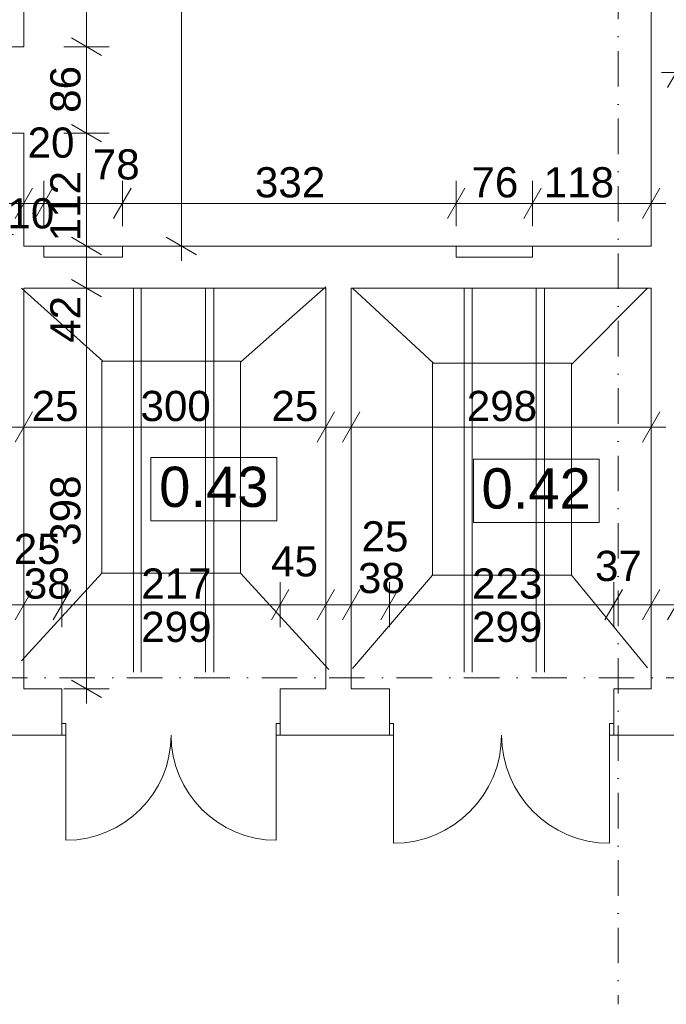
# Model space of a CAD drawing. Extents: x -283435 to 14216, y -77540 to 30522.
# Tile 113 of 177: x -103555 to -97126, y -38346 to -28557. Entities that reach past the tile are written whole.
import ezdxf

# ---------------------------------------------------------------- set-up
doc = ezdxf.new("R2010")
doc.units = 0
doc.header["$MEASUREMENT"] = 0
doc.linetypes.add('Kropki i Kreski', pattern=[670.277762, 352.777767, -176.388884, 0, -141.111112])
for name, color, linetype in [('Drzwi ArchiCAD', 7, 'Continuous'), ('WYMIARY', 7, 'Continuous'), ('ŚCIANY', 7, 'Continuous')]:
    doc.layers.add(name, color=color, linetype=linetype)
for name, color, linetype, lineweight in [('Drzwi ArchiCAD_Nr_Pióra__3', 3, 'Continuous', 18), ('Drzwi ArchiCAD_Nr_Pióra__7', 7, 'Continuous', 18), ('LINIE_Nr_Pióra__7', 7, 'Continuous', 18), ('OPISY_Nr_Pióra__65', 65, 'Continuous', 18), ('OPISY_Nr_Pióra__86', 86, 'Continuous', 18), ('OSIE_Nr_Pióra__5', 5, 'Continuous', 18), ('OSIE_Nr_Pióra__7', 7, 'Continuous', 18), ('WYMIARY_Nr_Pióra__4', 4, 'Continuous', 18), ('WYMIARY_Nr_Pióra__5', 5, 'Continuous', 18), ('ŚCIANY_Nr_Pióra__7', 7, 'Continuous', 18)]:
    doc.layers.add(name, color=color, linetype=linetype, lineweight=lineweight)
doc.styles.add('GENERATED_STYLE_1', font='arial.ttf')
doc.styles.add('GENERATED_STYLE_2', font='txt')
doc.dimstyles.new('GENERATED_STYLE__1', dxfattribs={"dimtxt": 300, "dimasz": 228, "dimexe": 0.18, "dimexo": 0, "dimgap": 0.09, "dimtad": 1, "dimdec": 0, "dimlfac": 0.1, "dimzin": 0, "dimdsep": 46, "dimtxsty": 'GENERATED_STYLE_2', "dimblk": 'ARROWHEAD_2', "dimblk1": 'ARROWHEAD_2', "dimblk2": 'ARROWHEAD_2', "dimcen": 0.09, "dimclrd": 256, "dimclre": 256, "dimclrt": 256, "dimazin": 0, "dimtfac": 1, "dimtdec": 4, "dimtmove": 0, "dimatfit": 3, "dimfxl": 1, "dimtolj": 1, "dimtzin": 0, "dimarcsym": 0})
doc.dimstyles.new('GENERATED_STYLE__2', dxfattribs={"dimtxt": 300, "dimasz": 228, "dimexe": 0.18, "dimexo": 0, "dimgap": 0.09, "dimtad": 1, "dimtih": 1, "dimtoh": 1, "dimdec": 0, "dimlfac": 0.1, "dimzin": 0, "dimdsep": 46, "dimtxsty": 'GENERATED_STYLE_2', "dimblk": 'ARROWHEAD_2', "dimblk1": 'ARROWHEAD_2', "dimblk2": 'ARROWHEAD_2', "dimcen": 0.09, "dimclrd": 256, "dimclre": 256, "dimclrt": 256, "dimazin": 0, "dimtfac": 1, "dimtdec": 4, "dimtmove": 0, "dimatfit": 3, "dimfxl": 1, "dimtolj": 1, "dimtzin": 0, "dimarcsym": 0})
doc.dimstyles.new('GENERATED_STYLE__3', dxfattribs={"dimtxt": 300, "dimasz": 228, "dimexe": 0.18, "dimexo": 0, "dimgap": 0.09, "dimtad": 1, "dimtih": 1, "dimtoh": 1, "dimdec": 0, "dimlfac": 0.1, "dimzin": 0, "dimdsep": 46, "dimtxsty": 'GENERATED_STYLE_2', "dimblk": 'ARROWHEAD_2', "dimblk1": 'ARROWHEAD_2', "dimblk2": 'ARROWHEAD_2', "dimcen": 0.09, "dimclrd": 256, "dimclre": 256, "dimclrt": 256, "dimazin": 0, "dimtfac": 1, "dimtdec": 4, "dimtmove": 2, "dimatfit": 3, "dimfxl": 1, "dimtolj": 1, "dimtzin": 0, "dimarcsym": 0})
doc.dimstyles.new('GENERATED_STYLE__4', dxfattribs={"dimtxt": 300, "dimasz": 228, "dimexe": 0.18, "dimexo": 0, "dimgap": 0.09, "dimtad": 1, "dimdec": 0, "dimlfac": 0.1, "dimzin": 0, "dimdsep": 46, "dimtxsty": 'GENERATED_STYLE_2', "dimblk": 'ARROWHEAD_2', "dimblk1": 'ARROWHEAD_2', "dimblk2": 'ARROWHEAD_2', "dimcen": 0.09, "dimclrd": 256, "dimclre": 256, "dimclrt": 256, "dimazin": 0, "dimtfac": 1, "dimtdec": 4, "dimtmove": 2, "dimatfit": 3, "dimfxl": 1, "dimtolj": 1, "dimtzin": 0, "dimarcsym": 0})

# ---------------------------------------------------------------- blocks, each defined once
blk = doc.blocks.new('D2 Drzwi podw. proste 12')
at = {"layer": 'Drzwi ArchiCAD_Nr_Pióra__3', "linetype": 'Continuous'}
for p, q in [((-1075, 0), (-1075, 1075)), ((1075, 0), (1075, 1075)), ((-1075, 0), (-1115, 0)), ((-1115, 0), (-1115, -115)), ((-1075, -115), (-1075, 0)), ((1115, 0), (1075, 0)), ((1075, 0), (1075, -115)), ((1115, -115), (1115, 0)), ((-1115, -115), (-1075, -115)), ((1075, -115), (1115, -115))]:
    blk.add_line(p, q, dxfattribs=at)
for centre, start, end in [((-1075, 0), 0, 90), ((1075, 0), 90, 180)]:
    blk.add_arc(centre, 1075, start, end, dxfattribs=at)
at = {"layer": 'Drzwi ArchiCAD_Nr_Pióra__7', "linetype": 'Continuous'}
for p, q in [((-1115, 0), (-1115, -115)), ((1115, 0), (1115, -115))]:
    blk.add_line(p, q, dxfattribs=at)
blk = doc.blocks.new('D2 Drzwi podw. proste 12_2')
at = {"layer": 'Drzwi ArchiCAD_Nr_Pióra__3', "linetype": 'Continuous'}
for p, q in [((-1045, 0), (-1045, 1045)), ((1045, 0), (1045, 1045)), ((-1045, 0), (-1085, 0)), ((-1085, 0), (-1085, -115)), ((-1045, -115), (-1045, 0)), ((1085, 0), (1045, 0)), ((1045, 0), (1045, -115)), ((1085, -115), (1085, 0)), ((-1085, -115), (-1045, -115)), ((1045, -115), (1085, -115))]:
    blk.add_line(p, q, dxfattribs=at)
for centre, start, end in [((-1045, 0), 0, 90), ((1045, 0), 90, 180)]:
    blk.add_arc(centre, 1045, start, end, dxfattribs=at)
at = {"layer": 'Drzwi ArchiCAD_Nr_Pióra__7', "linetype": 'Continuous'}
for p, q in [((-1085, 0), (-1085, -115)), ((1085, 0), (1085, -115))]:
    blk.add_line(p, q, dxfattribs=at)
blk = doc.blocks.new('Ściana_1', base_point=(10396.7, -35209.9))
at = {"layer": 'ŚCIANY_Nr_Pióra__7', "linetype": 'Continuous'}
for p, q in [((-103134.8, -35209.9), (-103514.3, -35209.9)), ((-103134.8, -35554.9), (-103134.8, -35209.9)), ((-100964.8, -35554.9), (-100964.8, -35209.9)), ((-100510.3, -35209.9), (-100964.8, -35209.9)), ((-99878.9, -35209.9), (-100260.3, -35209.9)), ((-99878.9, -35554.9), (-99878.9, -35209.9)), ((-97648.9, -35554.9), (-97648.9, -35209.9)), ((-97275.6, -35209.9), (-97648.9, -35209.9)), ((-103134.8, -35669.9), (-103134.8, -35554.9)), ((-100964.8, -35669.9), (-100964.8, -35554.9)), ((-99878.9, -35669.9), (-99878.9, -35554.9)), ((-97648.9, -35669.9), (-97648.9, -35554.9)), ((-103989.3, -35669.9), (-103134.8, -35669.9)), ((-100964.8, -35669.9), (-99878.9, -35669.9)), ((-97648.9, -35669.9), (-95462.6, -35669.9))]:
    blk.add_line(p, q, dxfattribs=at)
at = {"layer": 'Drzwi ArchiCAD', "linetype": 'Continuous', "rotation": 180}
blk.add_blockref('D2 Drzwi podw. proste 12_2', (-102049.8, -35669.9), dxfattribs=at)
at = {"layer": 'Drzwi ArchiCAD', "linetype": 'Continuous', "xscale": -1, "rotation": 180}
blk.add_blockref('D2 Drzwi podw. proste 12', (-98763.9, -35669.9), dxfattribs=at)
blk = doc.blocks.new('Ściana_43', base_point=(-97275.6, -23099.9))
at = {"layer": 'ŚCIANY_Nr_Pióra__7', "linetype": 'Continuous'}
for p, q in [((-97275.6, -24347.2), (-97275.6, -30807.2)), ((-97275.6, -31227.2), (-97275.6, -35209.9))]:
    blk.add_line(p, q, dxfattribs=at)
blk = doc.blocks.new('Ściana_46', base_point=(-97025.6, -30807.2))
at = {"layer": 'ŚCIANY_Nr_Pióra__7', "linetype": 'Continuous'}
for p, q in [((-97275.6, -30807.2), (-103514.3, -30807.2)), ((-97025.6, -31227.2), (-97025.6, -30807.2)), ((-103514.3, -31227.2), (-100510.3, -31227.2)), ((-100260.3, -31227.2), (-97275.6, -31227.2))]:
    blk.add_line(p, q, dxfattribs=at)
blk = doc.blocks.new('D1 Drzwi proste 12_14')
at = {"layer": 'Drzwi ArchiCAD_Nr_Pióra__3', "linetype": 'Continuous'}
for p, q in [((390, 0), (390, 780)), ((-390, 0), (-430, 0)), ((-430, 0), (-430, -115)), ((-390, -115), (-390, 0)), ((430, 0), (390, 0)), ((390, 0), (390, -115)), ((430, -115), (430, 0)), ((-430, -115), (-390, -115)), ((390, -115), (430, -115))]:
    blk.add_line(p, q, dxfattribs=at)
blk.add_arc((390, 0), 780, 90, 180, dxfattribs=at)
at = {"layer": 'Drzwi ArchiCAD_Nr_Pióra__7', "linetype": 'Continuous'}
for p, q in [((-430, 0), (-430, -115)), ((430, 0), (430, -115))]:
    blk.add_line(p, q, dxfattribs=at)
blk = doc.blocks.new('Ściana_47', base_point=(-103514.3, -28407))
at = {"layer": 'ŚCIANY_Nr_Pióra__7', "linetype": 'Continuous'}
for p, q in [((-103514.3, -28825.4), (-103514.3, -28407)), ((-103764.3, -28707), (-103764.3, -28825.4)), ((-103764.3, -28825.4), (-103649.3, -28825.4)), ((-103649.3, -28825.4), (-103514.3, -28825.4)), ((-103764.3, -29685.4), (-103649.3, -29685.4)), ((-103764.3, -29685.4), (-103764.3, -31047.2)), ((-103649.3, -29685.4), (-103514.3, -29685.4)), ((-103514.3, -30807.2), (-103514.3, -29685.4)), ((-103764.3, -31207.2), (-103764.3, -35209.9)), ((-103514.3, -35209.9), (-103514.3, -31227.2))]:
    blk.add_line(p, q, dxfattribs=at)
at = {"layer": 'Drzwi ArchiCAD', "linetype": 'Continuous', "rotation": 90}
blk.add_blockref('D1 Drzwi proste 12_14', (-103764.3, -29255.4), dxfattribs=at)
blk = doc.blocks.new('Ściana_48', base_point=(-100510.3, -30807.2))
at = {"layer": 'ŚCIANY_Nr_Pióra__7', "linetype": 'Continuous'}
for p, q in [((-100510.3, -31227.2), (-100510.3, -35209.9)), ((-100260.3, -35209.9), (-100260.3, -31227.2))]:
    blk.add_line(p, q, dxfattribs=at)
blk = doc.blocks.new('*D1100')
at = {"layer": 'WYMIARY_Nr_Pióra__4', "linetype": 'Continuous', "transparency": 16777216}
for p, q in [((8538.3, -35123.3), (8838.3, -35296.5)), ((8913.3, -35209.9), (8463.3, -35209.9)), ((8688.3, -35669.9), (8688.3, -35209.9)), ((8538.3, -35583.3), (8838.3, -35756.5)), ((8913.3, -35669.9), (8463.3, -35669.9)), ((8688.3, -35816.6), (8688.3, -35669.9))]:
    blk.add_line(p, q, dxfattribs=at)
at = {"layer": 'WYMIARY_Nr_Pióra__5', "transparency": 16777216, "insert": (8328.3, -36211.9), "char_height": 300, "attachment_point": 1, "rotation": 90, "style": 'GENERATED_STYLE_1'}
blk.add_mtext('{46}', dxfattribs=at)
blk = doc.blocks.new('ARROWHEAD_2')
at = {"linetype": 'Continuous'}
for p, q in [((-0.378, -0.655), (0.378, 0.655)), ((0, 0), (-1, 0))]:
    blk.add_line(p, q, dxfattribs=at)
blk = doc.blocks.new('*D1370')
at = {"layer": 'WYMIARY_Nr_Pióra__4', "linetype": 'Continuous', "transparency": 16777216}
for p, q in [((-97025.6, -29305.8), (-97025.6, -28855.8)), ((-93356.2, -29305.8), (-93356.2, -28855.8)), ((-96939, -28930.8), (-97112.2, -29230.8)), ((-93269.6, -28930.8), (-93442.8, -29230.8)), ((-97172.3, -29080.8), (-97025.6, -29080.8)), ((-97025.6, -29080.8), (-93356.2, -29080.8))]:
    blk.add_line(p, q, dxfattribs=at)
at = {"layer": 'WYMIARY_Nr_Pióra__5', "transparency": 16777216, "insert": (-95532.4, -28720.8), "char_height": 300, "attachment_point": 1, "style": 'GENERATED_STYLE_1'}
blk.add_mtext('{367}', dxfattribs=at)
blk = doc.blocks.new('*D1392')
at = {"layer": 'WYMIARY_Nr_Pióra__4', "linetype": 'Continuous', "transparency": 16777216}
for p, q in [((-103764.3, -34597.9), (-103764.3, -34147.9)), ((-103514.3, -34597.9), (-103514.3, -34147.9)), ((-103677.7, -34222.9), (-103850.9, -34522.9)), ((-103427.7, -34222.9), (-103600.9, -34522.9)), ((-103764.3, -34372.9), (-103514.3, -34372.9))]:
    blk.add_line(p, q, dxfattribs=at)
at = {"layer": 'WYMIARY_Nr_Pióra__5', "transparency": 16777216, "char_height": 300, "attachment_point": 1, "style": 'GENERATED_STYLE_1'}
for s, insert in [('{25}', (-103614.3, -33667.9)), ('{38}', (-103514.3, -34012.9))]:
    blk.add_mtext(s, dxfattribs=dict(at, insert=insert))
blk = doc.blocks.new('*D1393')
at = {"layer": 'WYMIARY_Nr_Pióra__4', "linetype": 'Continuous', "transparency": 16777216}
for p, q in [((-103514.3, -34597.9), (-103514.3, -34147.9)), ((-103134.8, -34597.9), (-103134.8, -34147.9)), ((-103427.7, -34222.9), (-103600.9, -34522.9)), ((-103048.2, -34222.9), (-103221.4, -34522.9)), ((-103514.3, -34372.9), (-103134.8, -34372.9))]:
    blk.add_line(p, q, dxfattribs=at)
at = {"layer": 'WYMIARY_Nr_Pióra__5', "transparency": 16777216, "insert": (-103514.3, -34012.9), "char_height": 300, "attachment_point": 1, "style": 'GENERATED_STYLE_1'}
blk.add_mtext('{38}', dxfattribs=at)
blk = doc.blocks.new('*D1394')
at = {"layer": 'WYMIARY_Nr_Pióra__4', "linetype": 'Continuous', "transparency": 16777216}
for p, q in [((-103134.8, -34597.9), (-103134.8, -34147.9)), ((-100964.8, -34597.9), (-100964.8, -34147.9)), ((-103048.2, -34222.9), (-103221.4, -34522.9)), ((-100878.2, -34222.9), (-101051.4, -34522.9)), ((-103134.8, -34372.9), (-100964.8, -34372.9))]:
    blk.add_line(p, q, dxfattribs=at)
at = {"layer": 'WYMIARY_Nr_Pióra__5', "transparency": 16777216, "char_height": 300, "attachment_point": 1, "style": 'GENERATED_STYLE_1'}
for s, insert in [('{45}', (-101055.6, -33792.2)), ('{217}', (-102346.3, -34012.9))]:
    blk.add_mtext(s, dxfattribs=dict(at, insert=insert))
blk = doc.blocks.new('*D1395')
at = {"layer": 'WYMIARY_Nr_Pióra__4', "linetype": 'Continuous', "transparency": 16777216}
for p, q in [((-100964.8, -34597.9), (-100964.8, -34147.9)), ((-100510.3, -34597.9), (-100510.3, -34147.9)), ((-100878.2, -34222.9), (-101051.4, -34522.9)), ((-100423.7, -34222.9), (-100596.9, -34522.9)), ((-100964.8, -34372.9), (-100510.3, -34372.9))]:
    blk.add_line(p, q, dxfattribs=at)
blk = doc.blocks.new('*D1396')
at = {"layer": 'WYMIARY_Nr_Pióra__4', "linetype": 'Continuous', "transparency": 16777216}
for p, q in [((-100510.3, -34597.9), (-100510.3, -34147.9)), ((-100260.3, -34597.9), (-100260.3, -34147.9)), ((-100423.7, -34222.9), (-100596.9, -34522.9)), ((-100173.7, -34222.9), (-100346.9, -34522.9)), ((-100510.3, -34372.9), (-100260.3, -34372.9))]:
    blk.add_line(p, q, dxfattribs=at)
blk = doc.blocks.new('*D1397')
at = {"layer": 'WYMIARY_Nr_Pióra__4', "linetype": 'Continuous', "transparency": 16777216}
for p, q in [((-100260.3, -34597.9), (-100260.3, -34147.9)), ((-99878.9, -34597.9), (-99878.9, -34147.9)), ((-100173.7, -34222.9), (-100346.9, -34522.9)), ((-99792.3, -34222.9), (-99965.5, -34522.9)), ((-100260.3, -34372.9), (-99878.9, -34372.9))]:
    blk.add_line(p, q, dxfattribs=at)
at = {"layer": 'WYMIARY_Nr_Pióra__5', "transparency": 16777216, "char_height": 300, "attachment_point": 1, "style": 'GENERATED_STYLE_1'}
for s, insert in [('{25}', (-100156.3, -33543.7)), ('{38}', (-100191.8, -33957.9))]:
    blk.add_mtext(s, dxfattribs=dict(at, insert=insert))
blk = doc.blocks.new('*D1398')
at = {"layer": 'WYMIARY_Nr_Pióra__4', "linetype": 'Continuous', "transparency": 16777216}
for p, q in [((-99878.9, -34597.9), (-99878.9, -34147.9)), ((-97648.9, -34597.9), (-97648.9, -34147.9)), ((-99792.3, -34222.9), (-99965.5, -34522.9)), ((-97562.3, -34222.9), (-97735.5, -34522.9)), ((-99878.9, -34372.9), (-97648.9, -34372.9))]:
    blk.add_line(p, q, dxfattribs=at)
at = {"layer": 'WYMIARY_Nr_Pióra__5', "transparency": 16777216, "char_height": 300, "attachment_point": 1, "style": 'GENERATED_STYLE_1'}
for s, insert in [('{37}', (-97834.8, -33837.5)), ('{223}', (-99057.3, -34012.9))]:
    blk.add_mtext(s, dxfattribs=dict(at, insert=insert))
blk = doc.blocks.new('*D1399')
at = {"layer": 'WYMIARY_Nr_Pióra__4', "linetype": 'Continuous', "transparency": 16777216}
for p, q in [((-97648.9, -34597.9), (-97648.9, -34147.9)), ((-97275.6, -34597.9), (-97275.6, -34147.9)), ((-97562.3, -34222.9), (-97735.5, -34522.9)), ((-97189, -34222.9), (-97362.2, -34522.9)), ((-97648.9, -34372.9), (-97275.6, -34372.9))]:
    blk.add_line(p, q, dxfattribs=at)
blk = doc.blocks.new('*D1400')
at = {"layer": 'WYMIARY_Nr_Pióra__4', "linetype": 'Continuous', "transparency": 16777216}
for p, q in [((-97275.6, -34597.9), (-97275.6, -34147.9)), ((-97025.6, -34597.9), (-97025.6, -34147.9)), ((-97189, -34222.9), (-97362.2, -34522.9)), ((-96939, -34222.9), (-97112.2, -34522.9)), ((-97275.6, -34372.9), (-97025.6, -34372.9))]:
    blk.add_line(p, q, dxfattribs=at)
blk = doc.blocks.new('*D1401')
at = {"layer": 'WYMIARY_Nr_Pióra__4', "linetype": 'Continuous', "transparency": 16777216}
for p, q in [((-97025.6, -34597.9), (-97025.6, -34147.9)), ((-95462.6, -34597.9), (-95462.6, -34147.9)), ((-96939, -34222.9), (-97112.2, -34522.9)), ((-95376, -34222.9), (-95549.2, -34522.9)), ((-97025.6, -34372.9), (-95462.6, -34372.9))]:
    blk.add_line(p, q, dxfattribs=at)
at = {"layer": 'WYMIARY_Nr_Pióra__5', "transparency": 16777216, "char_height": 300, "attachment_point": 1, "style": 'GENERATED_STYLE_1'}
for s, insert in [('{25}', (-96978.4, -33688.1)), ('{156}', (-96408.6, -34012.9))]:
    blk.add_mtext(s, dxfattribs=dict(at, insert=insert))
blk = doc.blocks.new('*D1402')
at = {"layer": 'WYMIARY_Nr_Pióra__4', "linetype": 'Continuous', "transparency": 16777216}
for p, q in [((-95462.6, -34597.9), (-95462.6, -34147.9)), ((-93062.6, -34597.9), (-93062.6, -34147.9)), ((-95376, -34222.9), (-95549.2, -34522.9)), ((-92976, -34222.9), (-93149.2, -34522.9)), ((-95462.6, -34372.9), (-93062.6, -34372.9))]:
    blk.add_line(p, q, dxfattribs=at)
at = {"layer": 'WYMIARY_Nr_Pióra__5', "transparency": 16777216, "insert": (-94604, -34012.9), "char_height": 300, "attachment_point": 1, "style": 'GENERATED_STYLE_1'}
blk.add_mtext('{240}', dxfattribs=at)
blk = doc.blocks.new('*D1403')
at = {"layer": 'WYMIARY_Nr_Pióra__4', "linetype": 'Continuous', "transparency": 16777216}
for p, q in [((-93062.6, -34597.9), (-93062.6, -34147.9)), ((-91702.8, -34597.9), (-91702.8, -34147.9)), ((-92976, -34222.9), (-93149.2, -34522.9)), ((-91616.2, -34222.9), (-91789.4, -34522.9)), ((-93062.6, -34372.9), (-91702.8, -34372.9))]:
    blk.add_line(p, q, dxfattribs=at)
at = {"layer": 'WYMIARY_Nr_Pióra__5', "transparency": 16777216, "insert": (-92724.2, -34012.9), "char_height": 300, "attachment_point": 1, "style": 'GENERATED_STYLE_1'}
blk.add_mtext('{136}', dxfattribs=at)
blk = doc.blocks.new('*D1404')
at = {"layer": 'WYMIARY_Nr_Pióra__4', "linetype": 'Continuous', "transparency": 16777216}
for p, q in [((-91702.8, -34597.9), (-91702.8, -34147.9)), ((-91502.8, -34597.9), (-91502.8, -34147.9)), ((-91616.2, -34222.9), (-91789.4, -34522.9)), ((-91416.2, -34222.9), (-91589.4, -34522.9)), ((-91702.8, -34372.9), (-91502.8, -34372.9))]:
    blk.add_line(p, q, dxfattribs=at)
blk = doc.blocks.new('*D1405')
at = {"layer": 'WYMIARY_Nr_Pióra__4', "linetype": 'Continuous', "transparency": 16777216}
for p, q in [((-91502.8, -34597.9), (-91502.8, -34147.9)), ((-85803.3, -34597.9), (-85803.3, -34147.9)), ((-91416.2, -34222.9), (-91589.4, -34522.9)), ((-85716.7, -34222.9), (-85889.9, -34522.9)), ((-91502.8, -34372.9), (-85803.3, -34372.9))]:
    blk.add_line(p, q, dxfattribs=at)
at = {"layer": 'WYMIARY_Nr_Pióra__5', "transparency": 16777216, "char_height": 300, "attachment_point": 1, "style": 'GENERATED_STYLE_1'}
for s, insert in [('{20}', (-91416.1, -34012.9)), ('{570}', (-88994.6, -34012.9)), ('{12}', (-86345.3, -34012.9))]:
    blk.add_mtext(s, dxfattribs=dict(at, insert=insert))
blk = doc.blocks.new('*D1406')
at = {"layer": 'WYMIARY_Nr_Pióra__4', "linetype": 'Continuous', "transparency": 16777216}
for p, q in [((-85803.3, -34597.9), (-85803.3, -34147.9)), ((-85683.5, -34597.9), (-85683.5, -34147.9)), ((-85716.7, -34222.9), (-85889.9, -34522.9)), ((-85596.9, -34222.9), (-85770.2, -34522.9)), ((-85803.3, -34372.9), (-85683.5, -34372.9))]:
    blk.add_line(p, q, dxfattribs=at)
blk = doc.blocks.new('*D1407')
at = {"layer": 'WYMIARY_Nr_Pióra__4', "linetype": 'Continuous', "transparency": 16777216}
for p, q in [((-85683.5, -34597.9), (-85683.5, -34147.9)), ((-85413.5, -34597.9), (-85413.5, -34147.9)), ((-85596.9, -34222.9), (-85770.2, -34522.9)), ((-85500.2, -34522.9), (-85326.9, -34222.9)), ((-85683.5, -34372.9), (-85413.5, -34372.9)), ((-85413.5, -34372.9), (-85266.8, -34372.9))]:
    blk.add_line(p, q, dxfattribs=at)
at = {"layer": 'WYMIARY_Nr_Pióra__5', "transparency": 16777216, "insert": (-85326.8, -34012.9), "char_height": 300, "attachment_point": 1, "style": 'GENERATED_STYLE_1'}
blk.add_mtext('{27}', dxfattribs=at)
blk = doc.blocks.new('*D1409')
at = {"layer": 'WYMIARY_Nr_Pióra__4', "linetype": 'Continuous', "transparency": 16777216}
for p, q in [((-103764.3, -32832.2), (-103764.3, -32382.2)), ((-103514.3, -32832.2), (-103514.3, -32382.2)), ((-103677.7, -32457.2), (-103850.9, -32757.2)), ((-103427.7, -32457.2), (-103600.9, -32757.2)), ((-103764.3, -32607.2), (-103514.3, -32607.2))]:
    blk.add_line(p, q, dxfattribs=at)
blk = doc.blocks.new('*D1410')
at = {"layer": 'WYMIARY_Nr_Pióra__4', "linetype": 'Continuous', "transparency": 16777216}
for p, q in [((-103514.3, -32832.2), (-103514.3, -32382.2)), ((-100510.3, -32832.2), (-100510.3, -32382.2)), ((-103427.7, -32457.2), (-103600.9, -32757.2)), ((-100423.7, -32457.2), (-100596.9, -32757.2)), ((-103514.3, -32607.2), (-100510.3, -32607.2))]:
    blk.add_line(p, q, dxfattribs=at)
at = {"layer": 'WYMIARY_Nr_Pióra__5', "transparency": 16777216, "char_height": 300, "attachment_point": 1, "style": 'GENERATED_STYLE_1'}
for s, insert in [('{25}', (-103435.9, -32247.2)), ('{300}', (-102353.8, -32247.2)), ('{25}', (-101052.3, -32247.2))]:
    blk.add_mtext(s, dxfattribs=dict(at, insert=insert))
blk = doc.blocks.new('*D1411')
at = {"layer": 'WYMIARY_Nr_Pióra__4', "linetype": 'Continuous', "transparency": 16777216}
for p, q in [((-100510.3, -32832.2), (-100510.3, -32382.2)), ((-100260.3, -32832.2), (-100260.3, -32382.2)), ((-100423.7, -32457.2), (-100596.9, -32757.2)), ((-100173.7, -32457.2), (-100346.9, -32757.2)), ((-100510.3, -32607.2), (-100260.3, -32607.2))]:
    blk.add_line(p, q, dxfattribs=at)
blk = doc.blocks.new('*D1412')
at = {"layer": 'WYMIARY_Nr_Pióra__4', "linetype": 'Continuous', "transparency": 16777216}
for p, q in [((-100260.3, -32832.2), (-100260.3, -32382.2)), ((-97275.6, -32832.2), (-97275.6, -32382.2)), ((-100173.7, -32457.2), (-100346.9, -32757.2)), ((-97362.2, -32757.2), (-97189, -32457.2)), ((-100260.3, -32607.2), (-97275.6, -32607.2)), ((-97275.6, -32607.2), (-97128.9, -32607.2))]:
    blk.add_line(p, q, dxfattribs=at)
at = {"layer": 'WYMIARY_Nr_Pióra__5', "transparency": 16777216, "insert": (-99109.4, -32247.2), "char_height": 300, "attachment_point": 1, "style": 'GENERATED_STYLE_1'}
blk.add_mtext('{298}', dxfattribs=at)
blk = doc.blocks.new('*D1413')
at = {"layer": 'WYMIARY_Nr_Pióra__4', "linetype": 'Continuous', "transparency": 16777216}
for p, q in [((-102666.1, -31227.2), (-103116.1, -31227.2)), ((-103041.1, -31140.6), (-102741.1, -31313.8)), ((-102891.1, -35209.9), (-102891.1, -31227.2)), ((-103041.1, -35123.3), (-102741.1, -35296.5)), ((-102666.1, -35209.9), (-103116.1, -35209.9)), ((-102891.1, -35356.6), (-102891.1, -35209.9))]:
    blk.add_line(p, q, dxfattribs=at)
at = {"layer": 'WYMIARY_Nr_Pióra__5', "transparency": 16777216, "char_height": 300, "attachment_point": 1, "rotation": 90, "style": 'GENERATED_STYLE_1'}
for s, insert in [('{42}', (-103251.1, -31769.2)), ('{398}', (-103251.1, -33787.7))]:
    blk.add_mtext(s, dxfattribs=dict(at, insert=insert))
blk = doc.blocks.new('*D1414')
at = {"layer": 'WYMIARY_Nr_Pióra__4', "linetype": 'Continuous', "transparency": 16777216}
for p, q in [((-103041.1, -30720.6), (-102741.1, -30893.8)), ((-102666.1, -30807.2), (-103116.1, -30807.2)), ((-102891.1, -31227.2), (-102891.1, -30807.2)), ((-102666.1, -31227.2), (-103116.1, -31227.2)), ((-103041.1, -31140.6), (-102741.1, -31313.8))]:
    blk.add_line(p, q, dxfattribs=at)
blk = doc.blocks.new('*D1415')
at = {"layer": 'WYMIARY_Nr_Pióra__4', "linetype": 'Continuous', "transparency": 16777216}
for p, q in [((-103041.1, -29598.8), (-102741.1, -29772)), ((-102666.1, -29685.4), (-103116.1, -29685.4)), ((-102891.1, -30807.2), (-102891.1, -29685.4)), ((-103041.1, -30720.6), (-102741.1, -30893.8)), ((-102666.1, -30807.2), (-103116.1, -30807.2))]:
    blk.add_line(p, q, dxfattribs=at)
at = {"layer": 'WYMIARY_Nr_Pióra__5', "transparency": 16777216, "insert": (-103251.1, -30760.1), "char_height": 300, "attachment_point": 1, "rotation": 90, "style": 'GENERATED_STYLE_1'}
blk.add_mtext('{112}', dxfattribs=at)
blk = doc.blocks.new('*D1416')
at = {"layer": 'WYMIARY_Nr_Pióra__4', "linetype": 'Continuous', "transparency": 16777216}
for p, q in [((-103041.1, -28738.8), (-102741.1, -28912)), ((-102666.1, -28825.4), (-103116.1, -28825.4)), ((-102891.1, -29685.4), (-102891.1, -28825.4)), ((-103041.1, -29598.8), (-102741.1, -29772)), ((-102666.1, -29685.4), (-103116.1, -29685.4))]:
    blk.add_line(p, q, dxfattribs=at)
at = {"layer": 'WYMIARY_Nr_Pióra__5', "transparency": 16777216, "insert": (-103251.1, -29483.1), "char_height": 300, "attachment_point": 1, "rotation": 90, "style": 'GENERATED_STYLE_1'}
blk.add_mtext('{86}', dxfattribs=at)
blk = doc.blocks.new('*D1417')
at = {"layer": 'WYMIARY_Nr_Pióra__4', "linetype": 'Continuous', "transparency": 16777216}
for p, q in [((-102741.1, -23336.5), (-103041.1, -23163.3)), ((-102891.1, -23249.9), (-102891.1, -23103.2)), ((-102666.1, -23249.9), (-103116.1, -23249.9)), ((-102891.1, -28825.4), (-102891.1, -23249.9)), ((-103041.1, -28738.8), (-102741.1, -28912)), ((-102666.1, -28825.4), (-103116.1, -28825.4))]:
    blk.add_line(p, q, dxfattribs=at)
at = {"layer": 'WYMIARY_Nr_Pióra__5', "transparency": 16777216, "insert": (-103251.1, -26379.1), "char_height": 300, "attachment_point": 1, "rotation": 90, "style": 'GENERATED_STYLE_1'}
blk.add_mtext('{558}', dxfattribs=at)
blk = doc.blocks.new('*D1418')
at = {"layer": 'WYMIARY_Nr_Pióra__4', "linetype": 'Continuous', "transparency": 16777216}
for p, q in [((-101797.3, -23336.5), (-102097.3, -23163.3)), ((-101947.3, -23249.9), (-101947.3, -23103.2)), ((-101722.3, -23249.9), (-102172.3, -23249.9)), ((-101947.3, -30807.2), (-101947.3, -23249.9)), ((-102097.3, -30720.6), (-101797.3, -30893.8)), ((-101722.3, -30807.2), (-102172.3, -30807.2)), ((-101947.3, -30953.9), (-101947.3, -30807.2))]:
    blk.add_line(p, q, dxfattribs=at)
at = {"layer": 'WYMIARY_Nr_Pióra__5', "transparency": 16777216, "insert": (-102307.3, -27370.1), "char_height": 300, "attachment_point": 1, "rotation": 90, "style": 'GENERATED_STYLE_1'}
blk.add_mtext('{756}', dxfattribs=at)
blk = doc.blocks.new('*D1430')
at = {"layer": 'WYMIARY_Nr_Pióra__4', "linetype": 'Continuous', "transparency": 16777216}
for p, q in [((-103677.7, -27603.3), (-103850.9, -27903.3)), ((-103764.3, -27978.3), (-103764.3, -27528.3)), ((-103427.7, -27603.3), (-103600.9, -27903.3)), ((-103514.3, -27978.3), (-103514.3, -27528.3)), ((-103764.3, -27753.3), (-103514.3, -27753.3))]:
    blk.add_line(p, q, dxfattribs=at)
blk = doc.blocks.new('*D1431')
at = {"layer": 'WYMIARY_Nr_Pióra__4', "linetype": 'Continuous', "transparency": 16777216}
for p, q in [((-103427.7, -27603.3), (-103600.9, -27903.3)), ((-103514.3, -27978.3), (-103514.3, -27528.3)), ((-97362.2, -27903.3), (-97189, -27603.3)), ((-97275.6, -27978.3), (-97275.6, -27528.3)), ((-103514.3, -27753.3), (-97275.6, -27753.3)), ((-97275.6, -27753.3), (-97128.9, -27753.3))]:
    blk.add_line(p, q, dxfattribs=at)
at = {"layer": 'WYMIARY_Nr_Pióra__5', "transparency": 16777216, "char_height": 300, "attachment_point": 1, "style": 'GENERATED_STYLE_1'}
for s, insert in [('{25}', (-103427.6, -27393.3)), ('{624}', (-100508.8, -27393.3))]:
    blk.add_mtext(s, dxfattribs=dict(at, insert=insert))
blk = doc.blocks.new('*D1481')
at = {"layer": 'WYMIARY_Nr_Pióra__4', "linetype": 'Continuous', "transparency": 16777216}
for p, q in [((-103427.7, -30233.6), (-103600.9, -30533.6)), ((-103514.3, -30608.6), (-103514.3, -30158.6)), ((-103227.7, -30233.6), (-103400.9, -30533.6)), ((-103314.3, -30608.6), (-103314.3, -30158.6)), ((-103661, -30383.6), (-103514.3, -30383.6)), ((-103514.3, -30383.6), (-103314.3, -30383.6))]:
    blk.add_line(p, q, dxfattribs=at)
at = {"layer": 'WYMIARY_Nr_Pióra__5', "transparency": 16777216, "insert": (-103476.4, -29628.8), "char_height": 300, "attachment_point": 1, "style": 'GENERATED_STYLE_1'}
blk.add_mtext('{20}', dxfattribs=at)
blk = doc.blocks.new('*D1482')
at = {"layer": 'WYMIARY_Nr_Pióra__4', "linetype": 'Continuous', "transparency": 16777216}
for p, q in [((-103227.7, -30233.6), (-103400.9, -30533.6)), ((-103314.3, -30608.6), (-103314.3, -30158.6)), ((-102447.7, -30233.6), (-102620.9, -30533.6)), ((-102534.3, -30608.6), (-102534.3, -30158.6)), ((-103314.3, -30383.6), (-102534.3, -30383.6))]:
    blk.add_line(p, q, dxfattribs=at)
at = {"layer": 'WYMIARY_Nr_Pióra__5', "transparency": 16777216, "insert": (-102828.1, -29845.5), "char_height": 300, "attachment_point": 1, "style": 'GENERATED_STYLE_1'}
blk.add_mtext('{78}', dxfattribs=at)
blk = doc.blocks.new('*D1483')
at = {"layer": 'WYMIARY_Nr_Pióra__4', "linetype": 'Continuous', "transparency": 16777216}
for p, q in [((-102447.7, -30233.6), (-102620.9, -30533.6)), ((-102534.3, -30608.6), (-102534.3, -30158.6)), ((-99129, -30233.6), (-99302.2, -30533.6)), ((-99215.6, -30608.6), (-99215.6, -30158.6)), ((-102534.3, -30383.6), (-99215.6, -30383.6))]:
    blk.add_line(p, q, dxfattribs=at)
at = {"layer": 'WYMIARY_Nr_Pióra__5', "transparency": 16777216, "insert": (-101216.4, -30023.6), "char_height": 300, "attachment_point": 1, "style": 'GENERATED_STYLE_1'}
blk.add_mtext('{332}', dxfattribs=at)
blk = doc.blocks.new('*D1484')
at = {"layer": 'WYMIARY_Nr_Pióra__4', "linetype": 'Continuous', "transparency": 16777216}
for p, q in [((-99129, -30233.6), (-99302.2, -30533.6)), ((-99215.6, -30608.6), (-99215.6, -30158.6)), ((-98369, -30233.6), (-98542.2, -30533.6)), ((-98455.6, -30608.6), (-98455.6, -30158.6)), ((-99215.6, -30383.6), (-98455.6, -30383.6))]:
    blk.add_line(p, q, dxfattribs=at)
at = {"layer": 'WYMIARY_Nr_Pióra__5', "transparency": 16777216, "insert": (-99063.3, -30023.6), "char_height": 300, "attachment_point": 1, "style": 'GENERATED_STYLE_1'}
blk.add_mtext('{76}', dxfattribs=at)
blk = doc.blocks.new('*D1485')
at = {"layer": 'WYMIARY_Nr_Pióra__4', "linetype": 'Continuous', "transparency": 16777216}
for p, q in [((-98369, -30233.6), (-98542.2, -30533.6)), ((-98455.6, -30608.6), (-98455.6, -30158.6)), ((-97362.2, -30533.6), (-97189, -30233.6)), ((-97275.6, -30608.6), (-97275.6, -30158.6)), ((-98455.6, -30383.6), (-97275.6, -30383.6)), ((-97275.6, -30383.6), (-97128.9, -30383.6))]:
    blk.add_line(p, q, dxfattribs=at)
at = {"layer": 'WYMIARY_Nr_Pióra__5', "transparency": 16777216, "insert": (-98344.3, -30023.6), "char_height": 300, "attachment_point": 1, "style": 'GENERATED_STYLE_1'}
blk.add_mtext('{118}', dxfattribs=at)
blk = doc.blocks.new('*D1541')
at = {"layer": 'WYMIARY_Nr_Pióra__4', "linetype": 'Continuous', "transparency": 16777216}
for p, q in [((-103953.6, -30842.1), (-103780.4, -30542.1)), ((-103867, -30917.1), (-103867, -30467.1)), ((-103677.7, -30542.1), (-103850.9, -30842.1)), ((-103764.3, -30917.1), (-103764.3, -30467.1)), ((-103867, -30692.1), (-103764.3, -30692.1)), ((-103764.3, -30692.1), (-103617.6, -30692.1))]:
    blk.add_line(p, q, dxfattribs=at)
at = {"layer": 'WYMIARY_Nr_Pióra__5', "transparency": 16777216, "insert": (-103677.6, -30332.1), "char_height": 300, "attachment_point": 1, "style": 'GENERATED_STYLE_1'}
blk.add_mtext('{10}', dxfattribs=at)

msp = doc.modelspace()

# ---------------------------------------------------------------- linework, layer by layer
at = {"layer": 'LINIE_Nr_Pióra__7', "linetype": 'Continuous'}
for p, q in [((-103314.3, -30807.2), (-103314.3, -30917.2)), ((-102534.3, -30917.2), (-102534.3, -30807.2)), ((-99215.6, -30917.2), (-99215.6, -30807.2)), ((-97275.6, -30807.2), (-98455.6, -30807.2)), ((-98455.6, -30807.2), (-98455.6, -30917.2)), ((-103314.3, -30917.2), (-102534.3, -30917.2)), ((-98455.6, -30917.2), (-99215.6, -30917.2))]:
    msp.add_line(p, q, dxfattribs=at)
at = {"layer": 'LINIE_Nr_Pióra__7', "linetype": 'Continuous', "flags": 128}
for points in [[(-102728.1, -31952.4), (-103538.5, -31227.2)], [(-101358.3, -31962.7), (-100511.3, -31211.5)], [(-99439.4, -31973.1), (-100244.5, -31227.2)], [(-98069.3, -31983.5), (-97312.4, -31227.2)], [(-102424.8, -35042.4), (-102424.8, -31232.3)], [(-102346.3, -35042.4), (-102346.3, -31232.3)], [(-101708.3, -35042.4), (-101708.3, -31232.3)], [(-101624.7, -35042.4), (-101624.7, -31232.3)], [(-99135.9, -35042.4), (-99135.9, -31232.3)], [(-99057.3, -35042.4), (-99057.3, -31232.3)], [(-98419.4, -35042.4), (-98419.4, -31232.3)], [(-98335.8, -35042.4), (-98335.8, -31232.3)], [(-102738.8, -31952.4), (-102738.8, -34059.4)], [(-101358.3, -31952.4), (-102738.8, -31952.4)], [(-101358.3, -34059.4), (-101358.3, -31952.4)], [(-99449.8, -31973.1), (-99449.8, -34080.5)], [(-98069.3, -31973.1), (-99449.8, -31973.1)], [(-98069.3, -34080.5), (-98069.3, -31973.1)], [(-102738.8, -34059.4), (-103538.5, -34932.7)], [(-102738.8, -34059.4), (-101358.3, -34059.4)], [(-100479.9, -35016.3), (-101358.3, -34059.4)], [(-99449.8, -34080.5), (-100244.5, -35005.9)], [(-99449.8, -34080.5), (-98069.3, -34080.5)], [(-97312.4, -35000.6), (-98069.3, -34080.5)]]:
    msp.add_lwpolyline(points, dxfattribs=at)
at = {"layer": 'OPISY_Nr_Pióra__65', "linetype": 'Continuous', "flags": 128}
for points in [[(-102249.7, -32909.8), (-100999.8, -32909.8), (-100999.8, -33538.4), (-102249.7, -33538.4)], [(-99044.4, -32925.9), (-97794.4, -32925.9), (-97794.4, -33554.4), (-99044.4, -33554.4)]]:
    msp.add_lwpolyline(points, close=True, dxfattribs=at)
at = {"layer": 'OSIE_Nr_Pióra__5', "linetype": 'Kropki i Kreski'}
msp.add_line((-97602.8, 27442), (-97602.8, -38346.1), dxfattribs=at)
at = {"layer": 'OSIE_Nr_Pióra__7', "linetype": 'Kropki i Kreski'}
for p, q in [((-103514.3, -30807.2), (-103314.3, -30807.2)), ((-280139.5, -35099.9), (10893.5, -35099.9))]:
    msp.add_line(p, q, dxfattribs=at)

# ---------------------------------------------------------------- block references
at = {"layer": 'ŚCIANY'}
for name, p in [('Ściana_43', (-97275.6, -23099.9)), ('Ściana_47', (-103514.3, -28407)), ('Ściana_46', (-97025.6, -30807.2)), ('Ściana_48', (-100510.3, -30807.2)), ('Ściana_1', (10396.7, -35209.9))]:
    msp.add_blockref(name, p, dxfattribs=at)

# ---------------------------------------------------------------- texts
at = {"layer": 'OPISY_Nr_Pióra__86', "linetype": 'Continuous', "char_height": 400, "attachment_point": 2, "style": 'GENERATED_STYLE_1'}
for s, insert in [('{0.43}', (-101624.7, -33001.2)), ('{0.42}', (-98419.4, -33017.3))]:
    msp.add_mtext(s, dxfattribs=dict(at, insert=insert))
at = {"layer": 'WYMIARY_Nr_Pióra__5', "linetype": 'Continuous', "char_height": 300, "attachment_point": 7, "style": 'GENERATED_STYLE_1'}
for insert in [(-102346.3, -34747.8), (-99057.3, -34747.8)]:
    msp.add_mtext('{299}', dxfattribs=dict(at, insert=insert))

# ---------------------------------------------------------------- dimensions: what is measured, and where the dimension line sits
at = {"layer": 'WYMIARY', "linetype": 'Continuous'}
for base, p1, p2, dimstyle, picture, middle in [((-102891.1, -35209.9), (-103514.3, -28825.4), (-103514.3, -23249.9), 'GENERATED_STYLE__1', '*D1417', (-103101.1, -26041.8)), ((-101947.3, -30807.2), (-103514.3, -30807.2), (-103514.3, -23249.9), 'GENERATED_STYLE__1', '*D1418', (-102157.3, -27032.7)), ((-102891.1, -35209.9), (-103514.3, -29685.4), (-103514.3, -28825.4), 'GENERATED_STYLE__1', '*D1416', (-103101.1, -29258.2)), ((-102891.1, -35209.9), (-103514.3, -30807.2), (-103514.3, -29685.4), 'GENERATED_STYLE__4', '*D1415', (-103101.1, -30422.7)), ((-102891.1, -35209.9), (-103514.3, -31227.2), (-103514.3, -30807.2), 'GENERATED_STYLE__1', '*D1414', (-103101.1, -31544.3)), ((-102891.1, -35209.9), (-103514.3, -35209.9), (-103514.3, -31227.2), 'GENERATED_STYLE__1', '*D1413', (-103101.1, -33450.3)), ((8688.3, -35669.9), (-110311.1, -35669.9), (10396.7, -35209.9), 'GENERATED_STYLE__1', '*D1100', (8478.3, -35987))]:
    dim = msp.add_linear_dim(base=base, p1=p1, p2=p2, angle=90, dimstyle=dimstyle, dxfattribs=at)
    dim.commit()
    dim.dimension.update_dxf_attribs({"geometry": picture, "text_midpoint": middle})
for base, p1, p2, dimstyle, picture, middle in [((-110402.2, -27753.3), (-103514.3, -30807.2), (-97275.6, -30807.2), 'GENERATED_STYLE__2', '*D1431', (-100171.4, -27543.3)), ((-110402.2, -27753.3), (-103764.3, -28407), (-103514.3, -30807.2), 'GENERATED_STYLE__2', '*D1430', (-103202.7, -27543.3)), ((-97025.6, -29080.8), (-97025.6, -28329.8), (-93356.2, -28329.8), 'GENERATED_STYLE__2', '*D1370', (-95195, -28870.8)), ((-103514.3, -30383.6), (-103514.3, -30807.2), (-103314.3, -30807.2), 'GENERATED_STYLE__3', '*D1481', (-103251.5, -29778.8)), ((-103514.3, -30383.6), (-103314.3, -30807.2), (-102534.3, -30807.2), 'GENERATED_STYLE__3', '*D1482', (-102603.2, -29995.5)), ((-103514.3, -30383.6), (-102534.3, -30807.2), (-99215.6, -30807.2), 'GENERATED_STYLE__2', '*D1483', (-100879.1, -30173.6)), ((-103514.3, -30383.6), (-99215.6, -30807.2), (-98455.6, -30807.2), 'GENERATED_STYLE__2', '*D1484', (-98838.4, -30173.6)), ((-103514.3, -30383.6), (-98455.6, -30807.2), (-97275.6, -30807.2), 'GENERATED_STYLE__3', '*D1485', (-98006.9, -30173.6)), ((-112483.3, -30692.1), (-103867, -31047.2), (-103764.3, -31047.2), 'GENERATED_STYLE__2', '*D1541', (-103452.7, -30482.1)), ((-105760.1, -32607.2), (-100260.3, -31227.2), (-97275.6, -31057.2), 'GENERATED_STYLE__2', '*D1412', (-98772.1, -32397.2)), ((-105760.1, -32607.2), (-103764.3, -35209.9), (-103514.3, -31227.2), 'GENERATED_STYLE__3', '*D1409', (-103211, -32397.2)), ((-105760.1, -32607.2), (-103514.3, -31227.2), (-100510.3, -31227.2), 'GENERATED_STYLE__2', '*D1410', (-102016.4, -32397.2)), ((-105760.1, -32607.2), (-100510.3, -31227.2), (-100260.3, -31227.2), 'GENERATED_STYLE__2', '*D1411', (-100827.4, -32397.2)), ((-124919.9, -34372.9), (-85803.3, -34949.9), (-85683.5, -32124.8), 'GENERATED_STYLE__2', '*D1406', (-86120.4, -34162.9)), ((-124919.9, -34372.9), (-85683.5, -32124.8), (-85413.5, -32124.8), 'GENERATED_STYLE__2', '*D1407', (-85101.9, -34162.9)), ((-124919.9, -34372.9), (-100260.3, -35209.9), (-99878.9, -35209.9), 'GENERATED_STYLE__3', '*D1397', (-99966.9, -34107.9)), ((-124919.9, -34372.9), (-103764.3, -35209.9), (-103514.3, -35209.9), 'GENERATED_STYLE__2', '*D1392', (-103389.4, -33817.9)), ((-124919.9, -34372.9), (-97025.6, -35209.9), (-95462.6, -35209.9), 'GENERATED_STYLE__3', '*D1401', (-96071.2, -34162.9)), ((-124919.9, -34372.9), (-100510.3, -35209.9), (-100260.3, -35209.9), 'GENERATED_STYLE__3', '*D1396', (-99931.4, -33693.7)), ((-124919.9, -34372.9), (-103134.8, -35209.9), (-100964.8, -35209.9), 'GENERATED_STYLE__3', '*D1394', (-102008.9, -34162.9)), ((-124919.9, -34372.9), (-99878.9, -35209.9), (-97648.9, -35209.9), 'GENERATED_STYLE__3', '*D1398', (-98719.9, -34162.9)), ((-124919.9, -34372.9), (-97275.6, -35209.9), (-97025.6, -35209.9), 'GENERATED_STYLE__3', '*D1400', (-96753.5, -33838.1)), ((-124919.9, -34372.9), (-100964.8, -35209.9), (-100510.3, -35209.9), 'GENERATED_STYLE__3', '*D1395', (-100830.7, -33942.2)), ((-124919.9, -34372.9), (-97648.9, -35209.9), (-97275.6, -35209.9), 'GENERATED_STYLE__3', '*D1399', (-97609.8, -33987.5)), ((-124919.9, -34372.9), (-103514.3, -35209.9), (-103134.8, -35209.9), 'GENERATED_STYLE__3', '*D1393', (-103289.4, -34162.9)), ((-124919.9, -34372.9), (-95462.6, -35209.9), (-93062.6, -35209.9), 'GENERATED_STYLE__2', '*D1402', (-94266.7, -34162.9)), ((-124919.9, -34372.9), (-93062.6, -35209.9), (-91702.8, -35209.9), 'GENERATED_STYLE__2', '*D1403', (-92386.8, -34162.9)), ((-124919.9, -34372.9), (-91502.8, -35209.9), (-85803.3, -34949.9), 'GENERATED_STYLE__2', '*D1405', (-88657.2, -34162.9)), ((-124919.9, -34372.9), (-91702.8, -35209.9), (-91502.8, -35209.9), 'GENERATED_STYLE__2', '*D1404', (-91191.2, -34162.9))]:
    dim = msp.add_linear_dim(base=base, p1=p1, p2=p2, dimstyle=dimstyle, dxfattribs=at)
    dim.commit()
    dim.dimension.update_dxf_attribs({"geometry": picture, "text_midpoint": middle})

doc.saveas('drawing.dxf')
